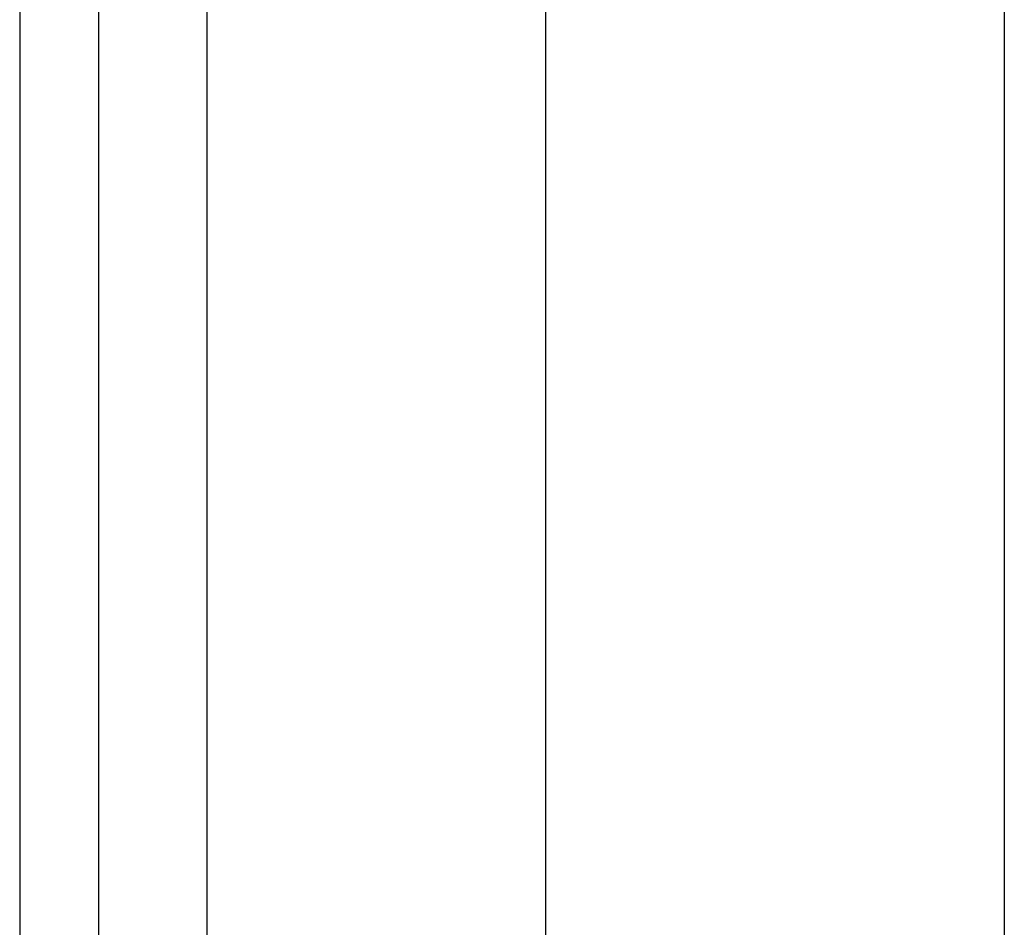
# Model space of a CAD drawing. Header units: inches. Extents: x 6 to 171, y 11 to 89.
# Tile 63 of 113: x 5.539 to 6.385, y 64.077 to 64.857. Entities that reach past the tile are written whole.
import ezdxf

# ---------------------------------------------------------------- set-up
doc = ezdxf.new("R2010")
doc.units = ezdxf.units.IN
doc.header["$MEASUREMENT"] = 0
doc.layers.add('Visible Edges(ANSI)', color=7, linetype='Continuous', lineweight=25)
doc.layers.add('Visible Tangent Edges(ANSI)', color=7, linetype='Continuous', lineweight=25)

msp = doc.modelspace()

# ---------------------------------------------------------------- linework, layer by layer
at = {"layer": 'Visible Edges(ANSI)'}
for p, q in [((5.53945, 67.61773), (5.53945, 32.13673)), ((5.60745, 32.13673), (5.60745, 67.61773)), ((5.99146, 63.91165), (5.99146, 66.96033)), ((6.38516, 66.96033), (6.38516, 63.91259))]:
    msp.add_line(p, q, dxfattribs=at)
at = {"layer": 'Visible Tangent Edges(ANSI)'}
msp.add_line((5.70045, 32.13673), (5.70045, 67.61773), dxfattribs=at)

doc.saveas('drawing.dxf')
